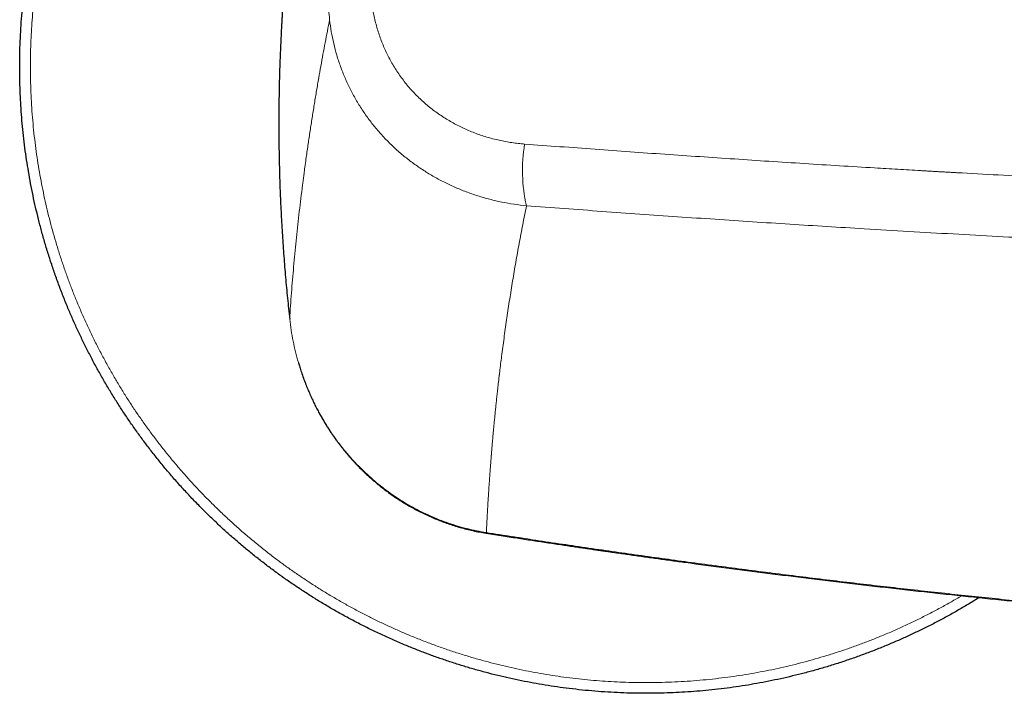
# Model space of a CAD drawing. Header units: millimetres. Extents: x 8 to 1110, y 12 to 672.
# Tile 24 of 61: x 458 to 514, y 586 to 624. Entities that reach past the tile are written whole.
import ezdxf

# ---------------------------------------------------------------- set-up
doc = ezdxf.new("R2010")
doc.units = ezdxf.units.MM

msp = doc.modelspace()

# ---------------------------------------------------------------- linework, layer by layer
at = {"color": 8, "linetype": 'Continuous', "lineweight": 0}
msp.add_line((473.145, 623.916), (473.145, 623.907), dxfattribs=at)
at = {"color": 8, "linetype": 'Continuous', "lineweight": 0, "flags": 128}
msp.add_lwpolyline([(484.567, 595.27), (484.564, 595.255), (484.562, 595.244), (484.56, 595.237), (484.559, 595.235), (484.559, 595.235)], dxfattribs=at)
at = {"color": 8, "linetype": 'Continuous', "lineweight": 0}
msp.add_arc((495.406, 615.514), 8.823, 170.4374, 193.0041, dxfattribs=at)
at = {"color": 7, "linetype": 'Continuous', "lineweight": 30}
for points, knots in [([(458.5, 621.285), (458.501, 621.525), (458.504, 622.004), (458.527, 622.722), (458.564, 623.439), (458.615, 624.156), (458.682, 624.871), (458.761, 625.572), (458.853, 626.256), (458.955, 626.926), (459.071, 627.593), (459.199, 628.258), (459.341, 628.921), (459.495, 629.581), (459.662, 630.237), (459.841, 630.89), (460.034, 631.54), (460.237, 632.181), (460.451, 632.816), (460.677, 633.442), (460.914, 634.063), (461.169, 634.697), (461.444, 635.341), (461.739, 635.996), (462.048, 636.645), (462.369, 637.287), (462.704, 637.923), (463.046, 638.539), (463.392, 639.137), (463.743, 639.716), (464.106, 640.289), (464.479, 640.854), (464.863, 641.412), (465.258, 641.962), (465.663, 642.505), (466.079, 643.04), (466.505, 643.566), (466.939, 644.081), (467.38, 644.585), (467.827, 645.077), (468.284, 645.561), (468.762, 646.048), (469.263, 646.539), (469.786, 647.031), (470.319, 647.512), (470.863, 647.982), (471.415, 648.441), (471.967, 648.88), (472.516, 649.3), (473.062, 649.701), (473.615, 650.091), (474.177, 650.47), (474.745, 650.839), (475.32, 651.196), (475.902, 651.542), (476.491, 651.877), (477.086, 652.201), (477.684, 652.511), (478.284, 652.807), (478.886, 653.091), (479.493, 653.363), (480.122, 653.63), (480.772, 653.892), (481.444, 654.146), (482.12, 654.386), (482.802, 654.613), (483.488, 654.826), (484.166, 655.02), (484.834, 655.198), (485.492, 655.359), (486.152, 655.508), (486.816, 655.644), (487.482, 655.766), (488.15, 655.876), (488.821, 655.973), (489.493, 656.058), (490.167, 656.129), (490.837, 656.186), (491.505, 656.231), (492.17, 656.262), (492.835, 656.281), (493.518, 656.288), (494.218, 656.281), (494.936, 656.258), (495.654, 656.222), (496.37, 656.17), (497.086, 656.104), (497.786, 656.024), (498.471, 655.933), (499.141, 655.83), (499.808, 655.715), (500.473, 655.586), (501.135, 655.445), (501.795, 655.291), (502.452, 655.124), (503.105, 654.944), (503.754, 654.752), (504.396, 654.548), (505.03, 654.334), (505.656, 654.109), (506.278, 653.872), (506.911, 653.617), (507.556, 653.342), (508.211, 653.046), (508.86, 652.738), (509.501, 652.415), (509.976, 652.168), (510.235, 652.024), (510.285, 651.997)], [0, 0, 0, 0, 0.009911, 0.019822, 0.029732, 0.039643, 0.049554, 0.059465, 0.068809, 0.078154, 0.087498, 0.096843, 0.106188, 0.115532, 0.124877, 0.134221, 0.143566, 0.15291, 0.162088, 0.171265, 0.180443, 0.189621, 0.199531, 0.209442, 0.219353, 0.229264, 0.239175, 0.249086, 0.25843, 0.267775, 0.277119, 0.286464, 0.295808, 0.305153, 0.314497, 0.323842, 0.333186, 0.342531, 0.351708, 0.360886, 0.370064, 0.379241, 0.389152, 0.399063, 0.408974, 0.418885, 0.428795, 0.438706, 0.448051, 0.457395, 0.46674, 0.476084, 0.485429, 0.494773, 0.504118, 0.513462, 0.522807, 0.532151, 0.541329, 0.550507, 0.559684, 0.568862, 0.578773, 0.588684, 0.598594, 0.608505, 0.618416, 0.628327, 0.637671, 0.647016, 0.65636, 0.665705, 0.675049, 0.684394, 0.693738, 0.703083, 0.712427, 0.721772, 0.73095, 0.740127, 0.749305, 0.758483, 0.768393, 0.778304, 0.788215, 0.798126, 0.808037, 0.817948, 0.827292, 0.836637, 0.845981, 0.855326, 0.86467, 0.874015, 0.883359, 0.892704, 0.902048, 0.911393, 0.92057, 0.929748, 0.938926, 0.948103, 0.958014, 0.967925, 0.977836, 0.987747, 0.997657, 1, 1, 1, 1]), ([(473.629, 630.317), (473.629, 630.314), (473.627, 630.299), (473.625, 630.27), (473.621, 630.233), (473.618, 630.2), (473.616, 630.174), (473.613, 630.151), (473.611, 630.122), (473.607, 630.085), (473.603, 630.037), (473.598, 629.988), (473.594, 629.942), (473.591, 629.906), (473.588, 629.877), (473.586, 629.853), (473.584, 629.826), (473.581, 629.796), (473.578, 629.762), (473.575, 629.727), (473.572, 629.693), (473.569, 629.661), (473.566, 629.631), (473.563, 629.599), (473.56, 629.562), (473.556, 629.52), (473.552, 629.478), (473.549, 629.44), (473.546, 629.407), (473.544, 629.378), (473.541, 629.353), (473.539, 629.328), (473.537, 629.302), (473.534, 629.271), (473.531, 629.235), (473.528, 629.201), (473.525, 629.172), (473.523, 629.148), (473.521, 629.127), (473.519, 629.103), (473.517, 629.075), (473.514, 629.043), (473.511, 629.009), (473.509, 628.977), (473.506, 628.947), (473.503, 628.918), (473.501, 628.888), (473.498, 628.855), (473.495, 628.816), (473.491, 628.771), (473.487, 628.726), (473.483, 628.683), (473.48, 628.645), (473.477, 628.611), (473.475, 628.577), (473.472, 628.541), (473.468, 628.503), (473.465, 628.467), (473.463, 628.435), (473.461, 628.408), (473.458, 628.383), (473.456, 628.353), (473.453, 628.313), (473.449, 628.269), (473.445, 628.225), (473.442, 628.188), (473.439, 628.15), (473.436, 628.11), (473.433, 628.068), (473.429, 628.024), (473.425, 627.979), (473.422, 627.937), (473.419, 627.901), (473.417, 627.87), (473.414, 627.84), (473.412, 627.808), (473.409, 627.771), (473.406, 627.733), (473.403, 627.698), (473.401, 627.669), (473.399, 627.642), (473.396, 627.611), (473.393, 627.574), (473.39, 627.535), (473.387, 627.493), (473.384, 627.454), (473.381, 627.414), (473.378, 627.371), (473.374, 627.326), (473.371, 627.279), (473.367, 627.237), (473.365, 627.2), (473.362, 627.168), (473.36, 627.139), (473.358, 627.112), (473.356, 627.085), (473.353, 627.053), (473.351, 627.015), (473.348, 626.977), (473.345, 626.945), (473.344, 626.919), (473.342, 626.897), (473.34, 626.872), (473.338, 626.841), (473.335, 626.805), (473.332, 626.767), (473.329, 626.729), (473.327, 626.695), (473.325, 626.665), (473.323, 626.637), (473.321, 626.607), (473.318, 626.574), (473.316, 626.539), (473.313, 626.507), (473.311, 626.48), (473.31, 626.456), (473.308, 626.431), (473.306, 626.404), (473.304, 626.376), (473.302, 626.344), (473.299, 626.306), (473.296, 626.264), (473.293, 626.222), (473.29, 626.183), (473.288, 626.15), (473.286, 626.12), (473.284, 626.092), (473.282, 626.065), (473.28, 626.036), (473.278, 626.003), (473.275, 625.968), (473.273, 625.934), (473.271, 625.905), (473.269, 625.878), (473.267, 625.85), (473.265, 625.818), (473.263, 625.783), (473.26, 625.749), (473.258, 625.718), (473.256, 625.69), (473.255, 625.665), (473.253, 625.643), (473.252, 625.619), (473.25, 625.592), (473.248, 625.559), (473.245, 625.525), (473.243, 625.494), (473.241, 625.468), (473.24, 625.446), (473.239, 625.426), (473.237, 625.403), (473.235, 625.375), (473.233, 625.338), (473.23, 625.295), (473.227, 625.249), (473.224, 625.204), (473.222, 625.166), (473.22, 625.134), (473.218, 625.107), (473.216, 625.083), (473.215, 625.061), (473.213, 625.038), (473.212, 625.011), (473.21, 624.98), (473.208, 624.948), (473.206, 624.917), (473.204, 624.889), (473.202, 624.861), (473.2, 624.832), (473.198, 624.8), (473.196, 624.764), (473.194, 624.723), (473.191, 624.682), (473.189, 624.645), (473.187, 624.615), (473.185, 624.586), (473.183, 624.554), (473.181, 624.512), (473.178, 624.465), (473.175, 624.417), (473.172, 624.376), (473.17, 624.335), (473.167, 624.287), (473.164, 624.237), (473.161, 624.193), (473.16, 624.163), (473.158, 624.137), (473.157, 624.111), (473.155, 624.083), (473.153, 624.051), (473.151, 624.013), (473.148, 623.971), (473.146, 623.929), (473.144, 623.89), (473.142, 623.858), (473.14, 623.83), (473.139, 623.805), (473.138, 623.789), (473.137, 623.78), (473.137, 623.779)], [0, 0, 0, 0, 0.001295, 0.006823, 0.012979, 0.017896, 0.021492, 0.024735, 0.028561, 0.034452, 0.041506, 0.04995, 0.05673, 0.062199, 0.066292, 0.069496, 0.073383, 0.078076, 0.083418, 0.088712, 0.093884, 0.098717, 0.103093, 0.107494, 0.113001, 0.119719, 0.126351, 0.1321, 0.137054, 0.141251, 0.145128, 0.148709, 0.15222, 0.156928, 0.163019, 0.168291, 0.172653, 0.176103, 0.178929, 0.182417, 0.186723, 0.191848, 0.196913, 0.202113, 0.206304, 0.210591, 0.215082, 0.219963, 0.225847, 0.232713, 0.240123, 0.246619, 0.252134, 0.257253, 0.262173, 0.267672, 0.273477, 0.279396, 0.284267, 0.288071, 0.29144, 0.295873, 0.301433, 0.309819, 0.315976, 0.321243, 0.327008, 0.333492, 0.339514, 0.346378, 0.353502, 0.359798, 0.365292, 0.369882, 0.374147, 0.378863, 0.384607, 0.390928, 0.39624, 0.400404, 0.404078, 0.408702, 0.414512, 0.421005, 0.426892, 0.433381, 0.439169, 0.445151, 0.452869, 0.459968, 0.466483, 0.472126, 0.476912, 0.481383, 0.485436, 0.489109, 0.493826, 0.50033, 0.506213, 0.511165, 0.515065, 0.51815, 0.521545, 0.526536, 0.5322, 0.53809, 0.544073, 0.549438, 0.553957, 0.558033, 0.562214, 0.567426, 0.573266, 0.578158, 0.581941, 0.585648, 0.589558, 0.593837, 0.597976, 0.602811, 0.608559, 0.61522, 0.622042, 0.627861, 0.633015, 0.6376, 0.641742, 0.645803, 0.649999, 0.655201, 0.66107, 0.666103, 0.670771, 0.674464, 0.678735, 0.68371, 0.689226, 0.694721, 0.69937, 0.703692, 0.707541, 0.710918, 0.714146, 0.718349, 0.723623, 0.729184, 0.734089, 0.738104, 0.741235, 0.744136, 0.747274, 0.751996, 0.757397, 0.764072, 0.771854, 0.778917, 0.784817, 0.789609, 0.793908, 0.797424, 0.800691, 0.803988, 0.808556, 0.813141, 0.818436, 0.823185, 0.827129, 0.831645, 0.836012, 0.840882, 0.846334, 0.852716, 0.859769, 0.865456, 0.869951, 0.873847, 0.878792, 0.884881, 0.893492, 0.900815, 0.907126, 0.912592, 0.919727, 0.929544, 0.935454, 0.940073, 0.943828, 0.947855, 0.952215, 0.957042, 0.962859, 0.969721, 0.97664, 0.982619, 0.987659, 0.991876, 0.99576, 0.999365, 1, 1, 1, 1]), ([(473.138, 623.779), (473.122, 623.491), (473.085, 622.833), (473.039, 621.738), (473, 620.493), (472.977, 619.182), (472.972, 617.871), (472.984, 616.606), (473.01, 615.389), (473.049, 614.218), (473.103, 613.048), (473.17, 611.877), (473.251, 610.707), (473.347, 609.536), (473.455, 608.366), (473.539, 607.587), (473.581, 607.197)], [0, 0, 0, 0, 0.051987, 0.11904, 0.198029, 0.276992, 0.355942, 0.434891, 0.505392, 0.575913, 0.646464, 0.717054, 0.787693, 0.858391, 0.929157, 1, 1, 1, 1]), ([(473.145, 623.926), (473.144, 623.899), (473.14, 623.839), (473.137, 623.765), (473.134, 623.719), (473.134, 623.705)], [0, 0, 0, 0, 0.3752, 0.814265, 1, 1, 1, 1]), ([(512.096, 591.636), (511.957, 591.549), (511.627, 591.342), (511.097, 591.029), (510.509, 590.694), (509.914, 590.37), (509.316, 590.06), (508.716, 589.764), (508.114, 589.48), (507.507, 589.208), (506.878, 588.941), (506.228, 588.679), (505.556, 588.425), (504.88, 588.184), (504.198, 587.958), (503.512, 587.745), (502.834, 587.551), (502.166, 587.373), (501.508, 587.212), (500.848, 587.063), (500.184, 586.927), (499.518, 586.804), (498.85, 586.694), (498.179, 586.597), (497.507, 586.513), (496.833, 586.442), (496.163, 586.385), (495.495, 586.34), (494.83, 586.309), (494.165, 586.29), (493.482, 586.283), (492.782, 586.29), (492.064, 586.312), (491.346, 586.349), (490.63, 586.401), (489.914, 586.467), (489.214, 586.547), (488.529, 586.638), (487.859, 586.741), (487.192, 586.856), (486.527, 586.985), (485.865, 587.126), (485.205, 587.28), (484.548, 587.447), (483.895, 587.627), (483.246, 587.819), (482.604, 588.022), (481.97, 588.237), (481.344, 588.462), (480.722, 588.699), (480.089, 588.954), (479.444, 589.229), (478.789, 589.524), (478.141, 589.833), (477.498, 590.155), (476.863, 590.49), (476.246, 590.831), (475.648, 591.178), (475.069, 591.529), (474.497, 591.891), (473.931, 592.264), (473.374, 592.648), (472.823, 593.043), (472.281, 593.449), (471.746, 593.864), (471.219, 594.291), (470.704, 594.724), (470.2, 595.165), (469.708, 595.612), (469.225, 596.069), (468.737, 596.548), (468.247, 597.048), (467.755, 597.572), (467.273, 598.105), (466.803, 598.648), (466.344, 599.201), (465.905, 599.752), (465.486, 600.301), (465.085, 600.847), (464.695, 601.401), (464.315, 601.962), (463.947, 602.53), (463.589, 603.106), (463.243, 603.688), (462.908, 604.277), (462.585, 604.872), (462.275, 605.47), (461.978, 606.07), (461.695, 606.671), (461.423, 607.279), (461.155, 607.907), (460.894, 608.557), (460.639, 609.229), (460.399, 609.906), (460.172, 610.588), (459.96, 611.274), (459.765, 611.951), (459.588, 612.619), (459.426, 613.277), (459.278, 613.938), (459.142, 614.601), (459.019, 615.268), (458.909, 615.936), (458.812, 616.606), (458.728, 617.278), (458.657, 617.952), (458.599, 618.623), (458.555, 619.291), (458.523, 619.955), (458.504, 620.62), (458.501, 621.064), (458.5, 621.285)], [0, 0, 0, 0, 0.006593, 0.015675, 0.024756, 0.033837, 0.042919, 0.051838, 0.060757, 0.069676, 0.078596, 0.088227, 0.097859, 0.107491, 0.117123, 0.126754, 0.136386, 0.145467, 0.154549, 0.16363, 0.172712, 0.181793, 0.190874, 0.199956, 0.209037, 0.218118, 0.2272, 0.236119, 0.245038, 0.253957, 0.262877, 0.272508, 0.28214, 0.291772, 0.301403, 0.311035, 0.320667, 0.329748, 0.33883, 0.347911, 0.356992, 0.366074, 0.375155, 0.384236, 0.393318, 0.402399, 0.411481, 0.4204, 0.429319, 0.438238, 0.447157, 0.456789, 0.466421, 0.476053, 0.485684, 0.495316, 0.504948, 0.514029, 0.523111, 0.532192, 0.541273, 0.550355, 0.559436, 0.568517, 0.577599, 0.58668, 0.595761, 0.604681, 0.6136, 0.622519, 0.631438, 0.64107, 0.650702, 0.660333, 0.669965, 0.679597, 0.689229, 0.69831, 0.707391, 0.716473, 0.725554, 0.734635, 0.743717, 0.752798, 0.76188, 0.770961, 0.780042, 0.788962, 0.797881, 0.8068, 0.815719, 0.825351, 0.834983, 0.844614, 0.854246, 0.863878, 0.87351, 0.882591, 0.891672, 0.900754, 0.909835, 0.918916, 0.927998, 0.937079, 0.94616, 0.955242, 0.964323, 0.973242, 0.982162, 0.991081, 1, 1, 1, 1]), ([(474.074, 604.752), (474.097, 604.674), (474.148, 604.5), (474.239, 604.216), (474.347, 603.906), (474.465, 603.591), (474.585, 603.289), (474.709, 603.001), (474.833, 602.726), (474.962, 602.456), (475.095, 602.193), (475.232, 601.937), (475.367, 601.695), (475.5, 601.468), (475.63, 601.254), (475.756, 601.055), (475.876, 600.874), (475.987, 600.71), (476.091, 600.562), (476.191, 600.423), (476.291, 600.287), (476.396, 600.148), (476.515, 599.996), (476.647, 599.832), (476.794, 599.654), (476.954, 599.469), (477.126, 599.276), (477.312, 599.076), (477.511, 598.871), (477.719, 598.666), (477.934, 598.464), (478.156, 598.264), (478.391, 598.062), (478.64, 597.858), (478.903, 597.654), (479.166, 597.46), (479.428, 597.277), (479.687, 597.105), (479.958, 596.935), (480.24, 596.767), (480.533, 596.603), (480.838, 596.442), (481.156, 596.286), (481.473, 596.141), (481.79, 596.007), (482.105, 595.883), (482.431, 595.765), (482.766, 595.654), (483.109, 595.552), (483.459, 595.458), (483.817, 595.373), (484.184, 595.297), (484.433, 595.256), (484.559, 595.235)], [0, 0, 0, 0, 0.016303, 0.03645, 0.059726, 0.082231, 0.103969, 0.124941, 0.145148, 0.164591, 0.184931, 0.204363, 0.222888, 0.240505, 0.257215, 0.273016, 0.287907, 0.300758, 0.312844, 0.324164, 0.335099, 0.346754, 0.359198, 0.373675, 0.389098, 0.405471, 0.422793, 0.441039, 0.460201, 0.480279, 0.499487, 0.519464, 0.540209, 0.561723, 0.584006, 0.607059, 0.627315, 0.648133, 0.669513, 0.691456, 0.713966, 0.737044, 0.760693, 0.784916, 0.80711, 0.829772, 0.852905, 0.876513, 0.900601, 0.924732, 0.949337, 0.974424, 1, 1, 1, 1]), ([(484.559, 595.235), (484.719, 595.21), (485.033, 595.161), (485.498, 595.088), (485.949, 595.019), (486.385, 594.951), (486.808, 594.887), (487.216, 594.825), (487.623, 594.763), (488.026, 594.702), (488.426, 594.642), (488.809, 594.585), (489.175, 594.531), (489.523, 594.479), (489.855, 594.431), (490.169, 594.384), (490.466, 594.341), (490.745, 594.3), (490.991, 594.265), (491.205, 594.234), (491.39, 594.207), (491.571, 594.181), (491.75, 594.156), (492.114, 594.104), (492.667, 594.025), (493.41, 593.92), (494.163, 593.815), (494.925, 593.71), (496.198, 593.537), (497.981, 593.299), (500.273, 593.003), (502.621, 592.71), (505.024, 592.421), (507.483, 592.136), (509.944, 591.863), (512.406, 591.601), (514.919, 591.346), (517.482, 591.097), (520.097, 590.856), (522.713, 590.628), (525.33, 590.413), (527.948, 590.211), (529.879, 590.071), (531.121, 589.984), (531.674, 589.946), (532.227, 589.909), (532.781, 589.872), (533.334, 589.836), (533.884, 589.801), (534.444, 589.765), (535.009, 589.73), (535.577, 589.695), (536.13, 589.662), (536.669, 589.63), (537.076, 589.606), (537.362, 589.59), (537.534, 589.58), (537.718, 589.569), (537.913, 589.558), (538.118, 589.547), (538.334, 589.535), (538.559, 589.522), (538.796, 589.509), (539.061, 589.495), (539.356, 589.479), (539.682, 589.461), (540.024, 589.443), (540.381, 589.425), (540.755, 589.405), (541.145, 589.385), (541.551, 589.365), (541.973, 589.344), (542.411, 589.323), (542.864, 589.301), (543.334, 589.279), (543.81, 589.258), (544.292, 589.236), (544.779, 589.214), (545.28, 589.193), (545.672, 589.176), (545.896, 589.167), (545.949, 589.164)], [0, 0, 0, 0, 0.007856, 0.015478, 0.022868, 0.030025, 0.036948, 0.043639, 0.050097, 0.056931, 0.063484, 0.069755, 0.075744, 0.081452, 0.086878, 0.092022, 0.096885, 0.101466, 0.105766, 0.108946, 0.111953, 0.114875, 0.117805, 0.120744, 0.132765, 0.144935, 0.157252, 0.169717, 0.18229, 0.219727, 0.257163, 0.294599, 0.33471, 0.37482, 0.414931, 0.455041, 0.495152, 0.537693, 0.580235, 0.622777, 0.665319, 0.707861, 0.750403, 0.759388, 0.768373, 0.777358, 0.786342, 0.795327, 0.804303, 0.813126, 0.822596, 0.831821, 0.840801, 0.849535, 0.858023, 0.860655, 0.86344, 0.866415, 0.869579, 0.872932, 0.87641, 0.88007, 0.883913, 0.887938, 0.892968, 0.898256, 0.903804, 0.90961, 0.915675, 0.921999, 0.928581, 0.935423, 0.942524, 0.949883, 0.957502, 0.96538, 0.973045, 0.98094, 0.989066, 0.997422, 1, 1, 1, 1])]:
    msp.add_open_spline(points, degree=3, knots=knots, dxfattribs=at)
at = {"color": 8, "linetype": 'Continuous', "lineweight": 0}
for points, knots in [([(509.209, 651.89), (509.153, 651.919), (508.904, 652.049), (508.456, 652.268), (507.864, 652.547), (507.268, 652.815), (506.65, 653.077), (506.011, 653.334), (505.35, 653.584), (504.685, 653.821), (504.015, 654.044), (503.34, 654.252), (502.675, 654.444), (502.018, 654.618), (501.372, 654.777), (500.722, 654.923), (500.07, 655.056), (499.415, 655.177), (498.758, 655.285), (498.099, 655.381), (497.439, 655.463), (496.776, 655.533), (496.117, 655.59), (495.461, 655.634), (494.807, 655.665), (494.154, 655.683), (493.483, 655.69), (492.794, 655.683), (492.088, 655.661), (491.383, 655.625), (490.679, 655.574), (489.975, 655.509), (489.287, 655.431), (488.614, 655.341), (487.956, 655.24), (487.3, 655.126), (486.646, 655), (485.995, 654.861), (485.347, 654.709), (484.701, 654.545), (484.059, 654.369), (483.421, 654.18), (482.79, 653.98), (482.167, 653.769), (481.552, 653.548), (480.941, 653.315), (480.318, 653.064), (479.684, 652.794), (479.041, 652.504), (478.403, 652.2), (477.772, 651.884), (477.147, 651.555), (476.541, 651.219), (475.953, 650.879), (475.384, 650.534), (474.821, 650.178), (474.266, 649.811), (473.717, 649.433), (473.176, 649.045), (472.643, 648.647), (472.118, 648.238), (471.6, 647.819), (471.094, 647.393), (470.599, 646.96), (470.115, 646.52), (469.639, 646.071), (469.16, 645.601), (468.678, 645.109), (468.195, 644.594), (467.722, 644.07), (467.259, 643.536), (466.808, 642.993), (466.377, 642.451), (465.964, 641.911), (465.57, 641.375), (465.187, 640.83), (464.814, 640.279), (464.452, 639.72), (464.1, 639.154), (463.76, 638.582), (463.431, 638.004), (463.113, 637.419), (462.808, 636.831), (462.517, 636.241), (462.238, 635.65), (461.971, 635.053), (461.708, 634.435), (461.451, 633.796), (461.201, 633.136), (460.965, 632.47), (460.742, 631.8), (460.533, 631.126), (460.342, 630.46), (460.167, 629.804), (460.009, 629.157), (459.862, 628.508), (459.729, 627.855), (459.608, 627.201), (459.5, 626.544), (459.405, 625.885), (459.322, 625.224), (459.252, 624.562), (459.196, 623.902), (459.152, 623.246), (459.121, 622.593), (459.102, 621.939), (459.099, 621.503), (459.098, 621.285)], [0, 0, 0, 0, 0.002692, 0.011986, 0.021281, 0.030575, 0.039869, 0.049905, 0.059942, 0.069978, 0.080015, 0.090052, 0.100088, 0.109551, 0.119014, 0.128477, 0.13794, 0.147403, 0.156866, 0.166329, 0.175793, 0.185256, 0.194719, 0.204013, 0.213307, 0.222601, 0.231895, 0.241932, 0.251968, 0.262005, 0.272041, 0.282078, 0.292114, 0.301577, 0.31104, 0.320503, 0.329967, 0.33943, 0.348893, 0.358356, 0.367819, 0.377282, 0.386745, 0.396039, 0.405333, 0.414627, 0.423921, 0.433958, 0.443994, 0.454031, 0.464067, 0.474104, 0.484141, 0.493604, 0.503067, 0.51253, 0.521993, 0.531456, 0.540919, 0.550382, 0.559845, 0.569308, 0.578771, 0.588065, 0.597359, 0.606653, 0.615947, 0.625984, 0.636021, 0.646057, 0.656094, 0.66613, 0.676167, 0.68563, 0.695093, 0.704556, 0.714019, 0.723482, 0.732945, 0.742408, 0.751871, 0.761334, 0.770797, 0.780092, 0.789386, 0.79868, 0.807974, 0.81801, 0.828047, 0.838083, 0.84812, 0.858157, 0.868193, 0.877656, 0.887119, 0.896582, 0.906045, 0.915508, 0.924971, 0.934435, 0.943898, 0.953361, 0.962824, 0.972118, 0.981412, 0.990706, 1, 1, 1, 1]), ([(475.812, 623.927), (475.775, 624.283), (475.701, 624.996), (475.606, 626.064), (475.523, 627.132), (475.452, 628.199), (475.394, 629.265), (475.349, 630.331), (475.315, 631.431), (475.293, 632.565), (475.287, 633.734), (475.295, 634.901), (475.318, 636.067), (475.346, 636.843), (475.36, 637.231)], [0, 0, 0, 0, 0.080075, 0.160116, 0.240127, 0.320116, 0.400089, 0.480052, 0.560011, 0.647969, 0.735938, 0.823928, 0.911945, 1, 1, 1, 1]), ([(478.166, 624.986), (478.18, 624.868), (478.208, 624.632), (478.267, 624.281), (478.34, 623.932), (478.426, 623.588), (478.525, 623.249), (478.637, 622.918), (478.76, 622.594), (478.896, 622.275), (479.046, 621.96), (479.208, 621.649), (479.384, 621.344), (479.572, 621.045), (479.772, 620.755), (479.982, 620.473), (480.203, 620.201), (480.433, 619.94), (480.673, 619.688), (480.925, 619.445), (481.188, 619.21), (481.461, 618.984), (481.744, 618.769), (482.036, 618.565), (482.333, 618.374), (482.636, 618.196), (482.943, 618.03), (483.257, 617.876), (483.579, 617.731), (483.909, 617.598), (484.246, 617.477), (484.588, 617.368), (484.936, 617.271), (485.286, 617.187), (485.638, 617.115), (485.991, 617.057), (486.347, 617.01), (486.586, 616.99), (486.706, 616.979)], [0, 0, 0, 0, 0.028102, 0.056179, 0.084273, 0.112424, 0.140539, 0.168026, 0.195493, 0.222978, 0.250517, 0.278563, 0.306542, 0.334495, 0.36246, 0.39057, 0.418197, 0.445761, 0.473301, 0.500857, 0.528855, 0.556834, 0.584833, 0.612894, 0.640856, 0.668159, 0.695474, 0.722837, 0.750284, 0.778127, 0.805956, 0.833811, 0.861729, 0.889755, 0.917286, 0.944814, 0.972373, 1, 1, 1, 1]), ([(473.581, 607.197), (473.597, 607.441), (473.628, 607.927), (473.681, 608.66), (473.739, 609.39), (473.801, 610.118), (473.868, 610.843), (473.939, 611.566), (474.016, 612.293), (474.097, 613.023), (474.183, 613.757), (474.249, 614.292), (474.292, 614.628), (474.309, 614.766), (474.327, 614.903), (474.345, 615.04), (474.363, 615.18), (474.383, 615.326), (474.415, 615.57), (474.461, 615.909), (474.535, 616.441), (474.626, 617.072), (474.736, 617.802), (474.848, 618.527), (474.964, 619.247), (475.083, 619.961), (475.202, 620.656), (475.322, 621.331), (475.441, 621.988), (475.562, 622.639), (475.685, 623.284), (475.77, 623.714), (475.812, 623.927)], [0, 0, 0, 0, 0.04711, 0.093769, 0.139974, 0.185726, 0.231023, 0.275865, 0.32025, 0.365342, 0.409952, 0.454077, 0.462343, 0.470592, 0.478824, 0.487039, 0.495236, 0.503931, 0.513319, 0.539006, 0.5645, 0.607943, 0.650813, 0.693109, 0.73483, 0.775976, 0.816544, 0.854265, 0.891472, 0.928164, 0.96434, 1, 1, 1, 1]), ([(475.812, 623.927), (475.84, 623.703), (475.897, 623.256), (476.033, 622.594), (476.206, 621.941), (476.417, 621.3), (476.666, 620.673), (476.951, 620.06), (477.272, 619.465), (477.627, 618.889), (478.017, 618.333), (478.439, 617.8), (478.894, 617.291), (479.38, 616.809), (479.894, 616.356), (480.433, 615.934), (480.994, 615.543), (481.577, 615.184), (482.18, 614.858), (482.8, 614.565), (483.437, 614.305), (484.088, 614.079), (484.753, 613.887), (485.429, 613.731), (486.115, 613.607), (486.578, 613.555), (486.81, 613.528)], [0, 0, 0, 0, 0.041826, 0.083626, 0.125414, 0.167201, 0.208994, 0.250798, 0.292617, 0.334455, 0.376319, 0.418217, 0.46016, 0.502165, 0.544104, 0.585863, 0.62748, 0.668986, 0.710412, 0.751782, 0.79312, 0.834446, 0.875778, 0.917136, 0.958537, 1, 1, 1, 1]), ([(459.098, 621.285), (459.099, 621.05), (459.102, 620.579), (459.125, 619.874), (459.161, 619.168), (459.212, 618.464), (459.277, 617.761), (459.355, 617.073), (459.445, 616.399), (459.546, 615.741), (459.659, 615.085), (459.786, 614.432), (459.924, 613.78), (460.076, 613.132), (460.24, 612.487), (460.417, 611.845), (460.605, 611.206), (460.805, 610.576), (461.016, 609.952), (461.237, 609.337), (461.47, 608.726), (461.721, 608.103), (461.991, 607.47), (462.282, 606.826), (462.585, 606.188), (462.901, 605.557), (463.231, 604.932), (463.566, 604.326), (463.907, 603.739), (464.252, 603.169), (464.608, 602.607), (464.975, 602.051), (465.352, 601.503), (465.74, 600.962), (466.139, 600.429), (466.548, 599.903), (466.966, 599.385), (467.393, 598.879), (467.826, 598.384), (468.266, 597.9), (468.715, 597.425), (469.185, 596.946), (469.677, 596.464), (470.191, 595.98), (470.716, 595.507), (471.249, 595.045), (471.793, 594.594), (472.335, 594.162), (472.874, 593.75), (473.411, 593.356), (473.955, 592.972), (474.507, 592.599), (475.065, 592.237), (475.631, 591.886), (476.203, 591.546), (476.782, 591.216), (477.367, 590.899), (477.954, 590.594), (478.544, 590.302), (479.136, 590.024), (479.732, 589.756), (480.35, 589.493), (480.989, 589.236), (481.65, 588.986), (482.315, 588.75), (482.985, 588.527), (483.66, 588.318), (484.325, 588.127), (484.982, 587.953), (485.628, 587.794), (486.278, 587.648), (486.93, 587.514), (487.585, 587.394), (488.242, 587.286), (488.901, 587.19), (489.561, 587.108), (490.224, 587.038), (490.883, 586.981), (491.539, 586.937), (492.193, 586.906), (492.846, 586.888), (493.517, 586.881), (494.206, 586.888), (494.912, 586.91), (495.617, 586.946), (496.321, 586.997), (497.025, 587.062), (497.713, 587.14), (498.386, 587.23), (499.044, 587.331), (499.7, 587.445), (500.354, 587.571), (501.005, 587.71), (501.653, 587.861), (502.299, 588.025), (502.941, 588.202), (503.579, 588.391), (504.21, 588.591), (504.833, 588.802), (505.448, 589.023), (506.059, 589.256), (506.682, 589.507), (507.316, 589.777), (507.959, 590.067), (508.597, 590.37), (509.228, 590.687), (509.853, 591.016), (510.459, 591.352), (510.881, 591.594), (511.096, 591.725), (511.121, 591.74)], [0, 0, 0, 0, 0.009734, 0.019468, 0.029202, 0.038937, 0.048671, 0.058405, 0.067583, 0.076761, 0.085939, 0.095117, 0.104294, 0.113472, 0.12265, 0.131828, 0.141006, 0.150184, 0.159198, 0.168212, 0.177226, 0.18624, 0.195974, 0.205709, 0.215443, 0.225177, 0.234911, 0.244645, 0.253823, 0.263001, 0.272179, 0.281357, 0.290535, 0.299713, 0.308891, 0.318069, 0.327246, 0.336424, 0.345438, 0.354452, 0.363466, 0.372481, 0.382215, 0.391949, 0.401683, 0.411417, 0.421151, 0.430885, 0.440063, 0.449241, 0.458419, 0.467597, 0.476775, 0.485953, 0.495131, 0.504309, 0.513487, 0.522665, 0.531679, 0.540693, 0.549707, 0.558721, 0.568455, 0.578189, 0.587923, 0.597657, 0.607392, 0.617126, 0.626304, 0.635482, 0.644659, 0.653837, 0.663015, 0.672193, 0.681371, 0.690549, 0.699727, 0.708905, 0.717919, 0.726933, 0.735947, 0.744961, 0.754695, 0.764429, 0.774163, 0.783898, 0.793632, 0.803366, 0.812544, 0.821722, 0.8309, 0.840078, 0.849256, 0.858433, 0.867611, 0.876789, 0.885967, 0.895145, 0.904159, 0.913173, 0.922187, 0.931201, 0.940935, 0.95067, 0.960404, 0.970138, 0.979872, 0.989606, 0.998784, 1, 1, 1, 1]), ([(486.706, 616.979), (487.362, 616.93), (488.672, 616.831), (490.635, 616.686), (492.592, 616.545), (494.542, 616.407), (496.485, 616.273), (498.422, 616.142), (500.369, 616.013), (502.326, 615.887), (504.293, 615.764), (506.032, 615.658), (507.545, 615.567), (508.488, 615.512), (509.085, 615.477), (509.337, 615.463), (509.589, 615.448), (509.841, 615.434), (510.093, 615.42), (510.345, 615.405), (510.597, 615.391), (511.534, 615.338), (513.155, 615.249), (515.459, 615.126), (517.756, 615.009), (520.046, 614.896), (522.33, 614.789), (524.564, 614.689), (526.747, 614.596), (528.882, 614.509), (531.01, 614.427), (533.133, 614.349), (534.546, 614.301), (535.252, 614.277)], [0, 0, 0, 0, 0.041048, 0.081909, 0.122584, 0.163075, 0.203383, 0.243509, 0.283456, 0.324281, 0.36492, 0.405372, 0.43197, 0.458488, 0.463687, 0.468884, 0.474077, 0.479267, 0.484455, 0.489639, 0.49482, 0.499998, 0.547534, 0.594885, 0.642053, 0.68904, 0.735849, 0.782481, 0.826288, 0.869942, 0.913444, 0.956796, 1, 1, 1, 1]), ([(484.567, 595.27), (484.569, 595.303), (484.572, 595.371), (484.577, 595.475), (484.583, 595.584), (484.589, 595.697), (484.595, 595.816), (484.601, 595.94), (484.608, 596.074), (484.616, 596.217), (484.625, 596.371), (484.634, 596.531), (484.643, 596.697), (484.653, 596.865), (484.663, 597.035), (484.674, 597.206), (484.683, 597.347), (484.69, 597.455), (484.695, 597.529), (484.699, 597.604), (484.704, 597.677), (484.709, 597.75), (484.716, 597.848), (484.724, 597.97), (484.734, 598.115), (484.743, 598.255), (484.753, 598.391), (484.763, 598.524), (484.772, 598.654), (484.782, 598.782), (484.791, 598.905), (484.8, 599.022), (484.809, 599.134), (484.817, 599.236), (484.824, 599.329), (484.831, 599.414), (484.836, 599.479), (484.84, 599.526), (484.842, 599.555), (484.845, 599.585), (484.847, 599.613), (484.849, 599.645), (484.857, 599.742), (484.871, 599.907), (484.891, 600.139), (484.911, 600.378), (484.933, 600.624), (484.956, 600.878), (484.98, 601.139), (485.006, 601.408), (485.033, 601.683), (485.06, 601.962), (485.089, 602.247), (485.12, 602.536), (485.151, 602.832), (485.181, 603.107), (485.21, 603.363), (485.236, 603.596), (485.261, 603.812), (485.278, 603.96), (485.288, 604.038), (485.291, 604.066), (485.294, 604.094), (485.298, 604.122), (485.308, 604.211), (485.353, 604.583), (485.44, 605.283), (485.569, 606.253), (485.714, 607.274), (485.869, 608.301), (486.034, 609.334), (486.211, 610.373), (486.398, 611.418), (486.597, 612.469), (486.739, 613.175), (486.81, 613.528)], [0, 0, 0, 0, 0.0057603, 0.0118037, 0.0181304, 0.0247402, 0.0316331, 0.0388092, 0.0462685, 0.0548007, 0.0636756, 0.0728931, 0.0824531, 0.0923558, 0.1019074, 0.1117574, 0.1219058, 0.1260398, 0.1303652, 0.1346299, 0.1388337, 0.1429768, 0.1470592, 0.1556024, 0.1638666, 0.1718518, 0.1795579, 0.186985, 0.1945574, 0.2018159, 0.2087605, 0.2153913, 0.2217083, 0.2277114, 0.2327345, 0.2375146, 0.2420516, 0.2437676, 0.245446, 0.2470869, 0.2486902, 0.250336, 0.2523966, 0.2651298, 0.2781868, 0.2915677, 0.3052726, 0.3195594, 0.3341822, 0.3491408, 0.3644353, 0.3800657, 0.3957441, 0.4117465, 0.4280731, 0.4447239, 0.4573679, 0.4701926, 0.4831982, 0.4929281, 0.4944661, 0.4960065, 0.4975493, 0.4990946, 0.5005467, 0.5123014, 0.5600052, 0.6150029, 0.6699982, 0.724992, 0.7799461, 0.8348979, 0.8898902, 0.9449238, 1, 1, 1, 1]), ([(486.81, 613.528), (487.511, 613.476), (488.914, 613.37), (491.022, 613.216), (493.132, 613.064), (495.243, 612.917), (497.343, 612.774), (499.433, 612.635), (501.512, 612.5), (503.593, 612.369), (505.807, 612.233), (508.156, 612.094), (510.64, 611.952), (513.127, 611.815), (515.616, 611.684), (518.107, 611.558), (520.601, 611.437), (523.098, 611.322), (525.597, 611.213), (528.099, 611.109), (530.603, 611.012), (533.11, 610.92), (535.571, 610.836), (537.987, 610.759), (540.358, 610.689), (542.73, 610.625), (545.105, 610.566), (546.69, 610.531), (547.482, 610.514)], [0, 0, 0, 0, 0.035177, 0.07034, 0.10549, 0.140629, 0.175758, 0.210249, 0.244733, 0.27921, 0.313681, 0.354711, 0.395737, 0.436759, 0.477779, 0.5188, 0.559823, 0.600851, 0.641884, 0.682925, 0.723976, 0.765038, 0.806114, 0.844857, 0.883616, 0.922391, 0.961185, 1, 1, 1, 1]), ([(473.581, 607.197), (473.607, 606.991), (473.658, 606.579), (473.769, 605.967), (473.904, 605.361), (474.066, 604.762), (474.253, 604.171), (474.466, 603.588), (474.694, 603.04), (474.934, 602.525), (475.182, 602.042), (475.448, 601.569), (475.733, 601.107), (476.037, 600.655), (476.359, 600.216), (476.699, 599.789), (477.057, 599.375), (477.432, 598.976), (477.823, 598.594), (478.229, 598.228), (478.649, 597.881), (479.083, 597.551), (479.53, 597.24), (479.989, 596.948), (480.46, 596.676), (480.942, 596.424), (481.434, 596.192), (481.936, 595.982), (482.447, 595.793), (482.966, 595.627), (483.493, 595.484), (484.027, 595.362), (484.387, 595.3), (484.567, 595.27)], [0, 0, 0, 0, 0.035732, 0.071417, 0.107064, 0.142679, 0.178271, 0.213846, 0.249415, 0.28054, 0.311675, 0.342827, 0.374007, 0.405224, 0.436491, 0.467822, 0.49923, 0.530656, 0.562032, 0.593365, 0.624662, 0.655928, 0.687169, 0.718392, 0.749604, 0.780811, 0.812022, 0.843246, 0.874495, 0.905779, 0.937114, 0.968515, 1, 1, 1, 1]), ([(545.951, 589.197), (545.03, 589.237), (543.187, 589.316), (540.425, 589.453), (537.663, 589.603), (534.903, 589.767), (532.144, 589.945), (529.386, 590.138), (526.538, 590.351), (523.6, 590.587), (520.571, 590.847), (517.544, 591.124), (514.518, 591.419), (511.494, 591.73), (508.472, 592.059), (505.451, 592.404), (502.432, 592.767), (499.415, 593.146), (496.417, 593.541), (493.438, 593.949), (490.48, 594.372), (487.522, 594.811), (485.552, 595.117), (484.567, 595.27)], [0, 0, 0, 0, 0.04483, 0.089649, 0.134458, 0.17926, 0.224054, 0.268842, 0.313626, 0.362883, 0.412137, 0.461391, 0.510644, 0.559899, 0.609157, 0.65842, 0.707689, 0.756966, 0.806253, 0.85467, 0.903099, 0.951542, 1, 1, 1, 1])]:
    msp.add_open_spline(points, degree=3, knots=knots, dxfattribs=at)

doc.saveas('drawing.dxf')
